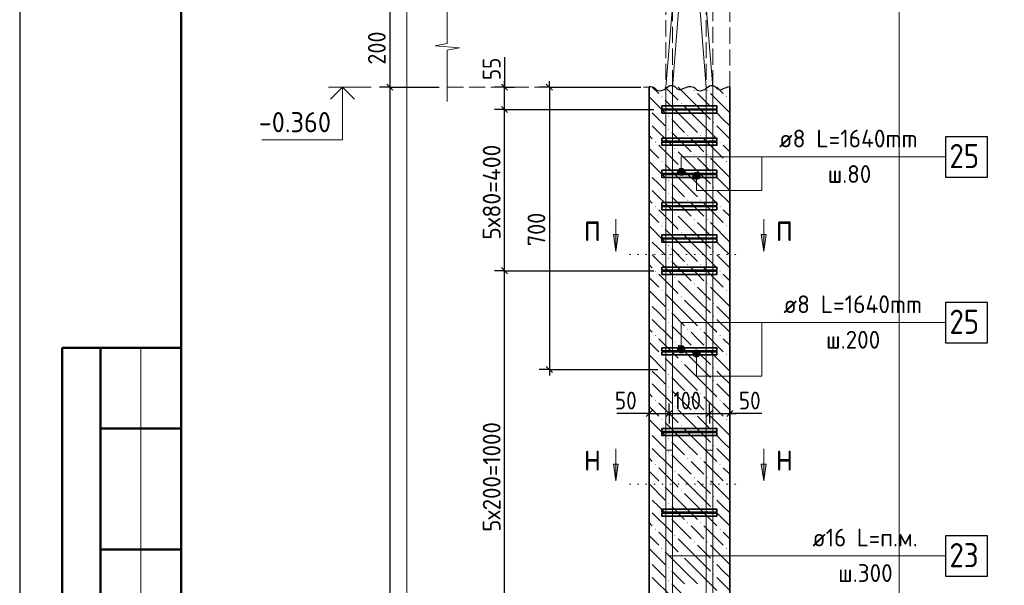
# Model space of a CAD drawing. Header units: millimetres. Extents: x 0 to 42000, y 0 to 29700.
# Tile 3 of 12: x 0 to 12202, y 12554 to 19568. Entities that reach past the tile are written whole.
import ezdxf

# ---------------------------------------------------------------- set-up
doc = ezdxf.new("R2010")
doc.units = ezdxf.units.MM
doc.linetypes.add('______2', pattern=[270, 200, -70])
doc.linetypes.add('______9', pattern=[100, 0, -100])
for name, color, linetype, lineweight in [('S1 Продольная арматура', 7, 'Continuous', 35), ('Standard', 7, 'Continuous', 25), ('Выпуски ДОП Г-обр.', 52, 'Continuous', 25), ('ЖБ Перекрытие верхний уровень', 7, '______2', 25), ('ЖБ Пилон', 7, 'Continuous', 35), ('Позиционная метка линия выноска', 7, 'Continuous', 13), ('Примечания', 7, 'Continuous', 13), ('Узлы символ', 7, 'Continuous', 25)]:
    doc.layers.add(name, color=color, linetype=linetype, lineweight=lineweight)
doc.layers.add('Размерная выноска', color=7, linetype='Continuous')
doc.layers.add('Хомут', color=7, linetype='Continuous', lineweight=25, true_color=0x6e3c1e)
doc.styles.add('ISOCPEUR', font='txt')

msp = doc.modelspace()

# ---------------------------------------------------------------- hatches: boundary and pattern name
at = {"layer": 'ЖБ Пилон', "linetype": 'Continuous', "lineweight": 18, "transparency": 33554687}
for points in [[(8353, 18691), (8360, 18697), (8366, 18691), (8360, 18684)], [(8513, 18691), (8520, 18697), (8526, 18691), (8520, 18684)], [(7953, 18611), (7960, 18617), (7966, 18611), (7960, 18604)], [(8753, 18611), (8760, 18617), (8766, 18611), (8760, 18604)], [(7799, 18457), (7800, 18457), (7806, 18451), (7800, 18444), (7799, 18444)], [(8193, 18531), (8200, 18537), (8206, 18531), (8200, 18524)], [(8593, 18451), (8600, 18457), (8606, 18451), (8600, 18444)], [(8033, 18371), (8040, 18377), (8046, 18371), (8040, 18364)], [(7799, 18297), (7800, 18297), (7806, 18291), (7800, 18284), (7799, 18284)], [(8033, 18211), (8040, 18217), (8046, 18211), (8040, 18204)], [(8593, 18291), (8600, 18297), (8606, 18291), (8600, 18284)], [(8273, 18131), (8280, 18137), (8286, 18131), (8280, 18124)], [(8433, 18131), (8440, 18137), (8446, 18131), (8440, 18124)], [(7873, 18051), (7880, 18057), (7886, 18051), (7880, 18044)], [(8113, 17971), (8120, 17977), (8126, 17971), (8120, 17964)], [(8673, 18051), (8680, 18057), (8686, 18051), (8680, 18044)], [(7953, 17811), (7960, 17817), (7966, 17811), (7960, 17804)], [(8353, 17891), (8360, 17897), (8366, 17891), (8360, 17884)], [(8513, 17891), (8520, 17897), (8526, 17891), (8520, 17884)], [(8753, 17811), (8760, 17817), (8766, 17811), (8760, 17804)], [(8193, 17731), (8200, 17737), (8206, 17731), (8200, 17724)], [(7799, 17657), (7800, 17657), (7806, 17651), (7800, 17644), (7799, 17644)], [(8033, 17571), (8040, 17577), (8046, 17571), (8040, 17564)], [(8593, 17651), (8600, 17657), (8606, 17651), (8600, 17644)], [(7799, 17497), (7800, 17497), (7806, 17491), (7800, 17484), (7799, 17484)], [(8593, 17491), (8600, 17497), (8606, 17491), (8600, 17484)], [(8033, 17411), (8040, 17417), (8046, 17411), (8040, 17404)], [(8273, 17331), (8280, 17337), (8286, 17331), (8280, 17324)], [(8433, 17331), (8440, 17337), (8446, 17331), (8440, 17324)], [(7873, 17251), (7880, 17257), (7886, 17251), (7880, 17244)], [(8673, 17251), (8680, 17257), (8686, 17251), (8680, 17244)], [(8113, 17171), (8120, 17177), (8126, 17171), (8120, 17164)], [(8353, 17091), (8360, 17097), (8366, 17091), (8360, 17084)], [(8513, 17091), (8520, 17097), (8526, 17091), (8520, 17084)], [(7953, 17011), (7960, 17017), (7966, 17011), (7960, 17004)], [(8753, 17011), (8760, 17017), (8766, 17011), (8760, 17004)], [(7799, 16857), (7800, 16857), (7806, 16851), (7800, 16844), (7799, 16844)], [(8193, 16931), (8200, 16937), (8206, 16931), (8200, 16924)], [(8593, 16851), (8600, 16857), (8606, 16851), (8600, 16844)], [(8033, 16771), (8040, 16777), (8046, 16771), (8040, 16764)], [(7799, 16697), (7800, 16697), (7806, 16691), (7800, 16684), (7799, 16684)], [(8033, 16611), (8040, 16617), (8046, 16611), (8040, 16604)], [(8593, 16691), (8600, 16697), (8606, 16691), (8600, 16684)], [(8273, 16531), (8280, 16537), (8286, 16531), (8280, 16524)], [(8433, 16531), (8440, 16537), (8446, 16531), (8440, 16524)], [(7873, 16451), (7880, 16457), (7886, 16451), (7880, 16444)], [(8113, 16371), (8120, 16377), (8126, 16371), (8120, 16364)], [(8673, 16451), (8680, 16457), (8686, 16451), (8680, 16444)], [(8353, 16291), (8360, 16297), (8366, 16291), (8360, 16284)], [(8513, 16291), (8520, 16297), (8526, 16291), (8520, 16284)], [(7953, 16211), (7960, 16217), (7966, 16211), (7960, 16204)], [(8193, 16131), (8200, 16137), (8206, 16131), (8200, 16124)], [(8753, 16211), (8760, 16217), (8766, 16211), (8760, 16204)], [(7799, 16057), (7800, 16057), (7806, 16051), (7800, 16044), (7799, 16044)], [(8593, 16051), (8600, 16057), (8606, 16051), (8600, 16044)], [(7799, 15897), (7800, 15897), (7806, 15891), (7800, 15884), (7799, 15884)], [(8033, 15971), (8040, 15977), (8046, 15971), (8040, 15964)], [(8593, 15891), (8600, 15897), (8606, 15891), (8600, 15884)], [(8033, 15811), (8040, 15817), (8046, 15811), (8040, 15804)], [(7873, 15651), (7880, 15657), (7886, 15651), (7880, 15644)], [(8273, 15731), (8280, 15737), (8286, 15731), (8280, 15724)], [(8433, 15731), (8440, 15737), (8446, 15731), (8440, 15724)], [(8673, 15651), (8680, 15657), (8686, 15651), (8680, 15644)], [(8113, 15571), (8120, 15577), (8126, 15571), (8120, 15564)], [(8353, 15491), (8360, 15497), (8366, 15491), (8360, 15484)], [(8513, 15491), (8520, 15497), (8526, 15491), (8520, 15484)], [(7953, 15411), (7960, 15417), (7966, 15411), (7960, 15404)], [(8753, 15411), (8760, 15417), (8766, 15411), (8760, 15404)], [(7799, 15257), (7800, 15257), (7806, 15251), (7800, 15244), (7799, 15244)], [(8193, 15331), (8200, 15337), (8206, 15331), (8200, 15324)], [(8593, 15251), (8600, 15257), (8606, 15251), (8600, 15244)], [(8033, 15171), (8040, 15177), (8046, 15171), (8040, 15164)], [(7799, 15097), (7800, 15097), (7806, 15091), (7800, 15084), (7799, 15084)], [(8033, 15011), (8040, 15017), (8046, 15011), (8040, 15004)], [(8593, 15091), (8600, 15097), (8606, 15091), (8600, 15084)], [(8273, 14931), (8280, 14937), (8286, 14931), (8280, 14924)], [(8433, 14931), (8440, 14937), (8446, 14931), (8440, 14924)], [(7873, 14851), (7880, 14857), (7886, 14851), (7880, 14844)], [(8113, 14771), (8120, 14777), (8126, 14771), (8120, 14764)], [(8673, 14851), (8680, 14857), (8686, 14851), (8680, 14844)], [(8353, 14691), (8360, 14697), (8366, 14691), (8360, 14684)], [(8513, 14691), (8520, 14697), (8526, 14691), (8520, 14684)], [(7953, 14611), (7960, 14617), (7966, 14611), (7960, 14604)], [(8193, 14531), (8200, 14537), (8206, 14531), (8200, 14524)], [(8753, 14611), (8760, 14617), (8766, 14611), (8760, 14604)], [(7799, 14457), (7800, 14457), (7806, 14451), (7800, 14444), (7799, 14444)], [(8593, 14451), (8600, 14457), (8606, 14451), (8600, 14444)], [(7799, 14297), (7800, 14297), (7806, 14291), (7800, 14284), (7799, 14284)], [(8033, 14371), (8040, 14377), (8046, 14371), (8040, 14364)], [(8593, 14291), (8600, 14297), (8606, 14291), (8600, 14284)], [(8033, 14211), (8040, 14217), (8046, 14211), (8040, 14204)], [(7873, 14051), (7880, 14057), (7886, 14051), (7880, 14044)], [(8273, 14131), (8280, 14137), (8286, 14131), (8280, 14124)], [(8433, 14131), (8440, 14137), (8446, 14131), (8440, 14124)], [(8673, 14051), (8680, 14057), (8686, 14051), (8680, 14044)], [(8113, 13971), (8120, 13977), (8126, 13971), (8120, 13964)], [(7953, 13811), (7960, 13817), (7966, 13811), (7960, 13804)], [(8353, 13891), (8360, 13897), (8366, 13891), (8360, 13884)], [(8513, 13891), (8520, 13897), (8526, 13891), (8520, 13884)], [(8753, 13811), (8760, 13817), (8766, 13811), (8760, 13804)], [(8193, 13731), (8200, 13737), (8206, 13731), (8200, 13724)], [(7799, 13657), (7800, 13657), (7806, 13651), (7800, 13644), (7799, 13644)], [(8033, 13571), (8040, 13577), (8046, 13571), (8040, 13564)], [(8593, 13651), (8600, 13657), (8606, 13651), (8600, 13644)], [(7799, 13497), (7800, 13497), (7806, 13491), (7800, 13484), (7799, 13484)], [(8593, 13491), (8600, 13497), (8606, 13491), (8600, 13484)], [(8033, 13411), (8040, 13417), (8046, 13411), (8040, 13404)], [(8273, 13331), (8280, 13337), (8286, 13331), (8280, 13324)], [(8433, 13331), (8440, 13337), (8446, 13331), (8440, 13324)], [(7873, 13251), (7880, 13257), (7886, 13251), (7880, 13244)], [(8673, 13251), (8680, 13257), (8686, 13251), (8680, 13244)], [(8113, 13171), (8120, 13177), (8126, 13171), (8120, 13164)], [(8353, 13091), (8360, 13097), (8366, 13091), (8360, 13084)], [(8513, 13091), (8520, 13097), (8526, 13091), (8520, 13084)], [(7953, 13011), (7960, 13017), (7966, 13011), (7960, 13004)], [(8193, 12931), (8200, 12937), (8206, 12931), (8200, 12924)], [(8753, 13011), (8760, 13017), (8766, 13011), (8760, 13004)], [(7799, 12857), (7800, 12857), (7806, 12851), (7800, 12844), (7799, 12844)], [(8593, 12851), (8600, 12857), (8606, 12851), (8600, 12844)], [(7799, 12697), (7800, 12697), (7806, 12691), (7800, 12684), (7799, 12684)], [(8033, 12771), (8040, 12777), (8046, 12771), (8040, 12764)], [(8593, 12691), (8600, 12697), (8606, 12691), (8600, 12684)], [(8033, 12611), (8040, 12617), (8046, 12611), (8040, 12604)]]:
    msp.add_hatch(color=7, dxfattribs=at).paths.add_polyline_path(points, flags=16)
at = {"layer": 'Позиционная метка линия выноска', "linetype": 'Continuous', "lineweight": 13, "transparency": 33554687}
for points in [[(8238, 17703), (8161, 17703), (8154, 17680)], [(8238, 17703), (8154, 17680), (8244, 17680)], [(8222, 17719), (8177, 17719), (8161, 17703)], [(8222, 17719), (8161, 17703), (8238, 17703)], [(8177, 17719), (8222, 17719), (8199, 17725)], [(8244, 17680), (8154, 17680), (8161, 17658)], [(8244, 17680), (8161, 17658), (8238, 17658)], [(8238, 17658), (8161, 17658), (8177, 17641)], [(8238, 17658), (8177, 17641), (8222, 17641)], [(8222, 17641), (8177, 17641), (8199, 17635)], [(8343, 17630), (8433, 17630), (8427, 17653)], [(8343, 17630), (8427, 17653), (8349, 17653)], [(8349, 17608), (8433, 17630), (8343, 17630)], [(8349, 17653), (8427, 17653), (8410, 17669)], [(8349, 17653), (8410, 17669), (8365, 17669)], [(8349, 17608), (8427, 17608), (8433, 17630)], [(8365, 17591), (8427, 17608), (8349, 17608)], [(8365, 17669), (8410, 17669), (8388, 17675)], [(8365, 17591), (8410, 17591), (8427, 17608)], [(8410, 17591), (8365, 17591), (8388, 17585)], [(8238, 15503), (8161, 15503), (8154, 15480)], [(8238, 15503), (8154, 15480), (8244, 15480)], [(8222, 15519), (8177, 15519), (8161, 15503)], [(8222, 15519), (8161, 15503), (8238, 15503)], [(8177, 15519), (8222, 15519), (8199, 15525)], [(8244, 15480), (8154, 15480), (8161, 15458)], [(8244, 15480), (8161, 15458), (8238, 15458)], [(8238, 15458), (8161, 15458), (8177, 15441)], [(8238, 15458), (8177, 15441), (8222, 15441)], [(8222, 15441), (8177, 15441), (8199, 15435)], [(8343, 15430), (8433, 15430), (8427, 15453)], [(8343, 15430), (8427, 15453), (8349, 15453)], [(8349, 15408), (8433, 15430), (8343, 15430)], [(8349, 15453), (8427, 15453), (8410, 15469)], [(8349, 15453), (8410, 15469), (8365, 15469)], [(8349, 15408), (8427, 15408), (8433, 15430)], [(8365, 15391), (8427, 15408), (8349, 15408)], [(8365, 15469), (8410, 15469), (8388, 15475)], [(8365, 15391), (8410, 15391), (8427, 15408)], [(8410, 15391), (8365, 15391), (8388, 15385)]]:
    msp.add_hatch(color=7, dxfattribs=at).paths.add_polyline_path(points)
at = {"layer": 'Узлы символ', "linetype": 'Continuous', "lineweight": 13, "transparency": 33554687}
for points in [[(7417, 16903), (7387, 16693), (7357, 16903)], [(9251, 16903), (9221, 16693), (9191, 16903)], [(7417, 14058), (7387, 13848), (7357, 14058)], [(9251, 14058), (9221, 13848), (9191, 14058)]]:
    msp.add_hatch(color=7, dxfattribs=at).paths.add_polyline_path(points, flags=16)

# ---------------------------------------------------------------- linework, layer by layer
at = {"layer": 'S1 Продольная арматура', "color": 7, "linetype": 'Continuous', "lineweight": 18, "transparency": 33554687}
for points in [[(8009, 5030), (8009, 18732), (8089, 19731), (8089, 26380), (8169, 26380), (8169, 19728), (8089, 18729), (8089, 5030), (8009, 5030)], [(8009, 5030), (8009, 18732), (8089, 19731), (8089, 26380), (8169, 26380), (8169, 19728), (8089, 18729), (8089, 5030), (8009, 5030)], [(8009, 5030), (8009, 18732), (8089, 19731), (8089, 26380), (8169, 26380), (8169, 19728), (8089, 18729), (8089, 5030), (8009, 5030)], [(8009, 5030), (8009, 18732), (8089, 19731), (8089, 26380), (8169, 26380), (8169, 19728), (8089, 18729), (8089, 5030), (8009, 5030)], [(8009, 5030), (8009, 18732), (8089, 19731), (8089, 26380), (8169, 26380), (8169, 19728), (8089, 18729), (8089, 5030), (8009, 5030)], [(8009, 5030), (8009, 18732), (8089, 19731), (8089, 26380), (8169, 26380), (8169, 19728), (8089, 18729), (8089, 5030), (8009, 5030)], [(8509, 5030), (8509, 18729), (8429, 19728), (8429, 26380), (8509, 26380), (8509, 19731), (8589, 18732), (8589, 5030), (8509, 5030)], [(8509, 5030), (8509, 18729), (8429, 19728), (8429, 26380), (8509, 26380), (8509, 19731), (8589, 18732), (8589, 5030), (8509, 5030)], [(8509, 5030), (8509, 18729), (8429, 19728), (8429, 26380), (8509, 26380), (8509, 19731), (8589, 18732), (8589, 5030), (8509, 5030)], [(8509, 5030), (8509, 18729), (8429, 19728), (8429, 26380), (8509, 26380), (8509, 19731), (8589, 18732), (8589, 5030), (8509, 5030)], [(8509, 5030), (8509, 18729), (8429, 19728), (8429, 26380), (8509, 26380), (8509, 19731), (8589, 18732), (8589, 5030), (8509, 5030)], [(8509, 5030), (8509, 18729), (8429, 19728), (8429, 26380), (8509, 26380), (8509, 19731), (8589, 18732), (8589, 5030), (8509, 5030)]]:
    msp.add_lwpolyline(points, dxfattribs=at)
at = {"layer": 'S1 Продольная арматура', "color": 7, "linetype": 'Continuous', "lineweight": 25, "transparency": 33554687}
msp.add_lwpolyline([(11472, 12668), (11992, 12668), (11992, 13168), (11472, 13168), (11472, 12668)], dxfattribs=at)
at = {"layer": 'Standard', "color": 7, "linetype": 'Continuous', "lineweight": 25, "transparency": 33554687}
for p, q in [((2000, 29200), (2000, 1058)), ((4549, 18768), (4624, 18693)), ((6046, 18693), (5971, 18768)), ((6526, 18768), (6601, 18693)), ((6046, 18418), (5971, 18493)), ((6046, 16418), (5971, 16493)), ((6526, 15268), (6601, 15193)), ((7762, 14648), (7837, 14723)), ((8012, 14648), (8087, 14723)), ((8512, 14648), (8587, 14723)), ((8762, 14648), (8837, 14723))]:
    msp.add_line(p, q, dxfattribs=at)
at = {"layer": 'Standard', "color": 7, "linetype": 'Continuous', "lineweight": -3, "transparency": 33554687}
for p, q in [((4586, 19730), (4586, 18730)), ((6009, 18730), (6009, 18805)), ((6564, 18730), (6564, 18805)), ((4586, 18730), (4461, 18730)), ((4586, 18730), (4711, 18730)), ((4586, 18730), (5199, 18730)), ((4586, 18730), (4586, 5030)), ((6009, 18730), (5884, 18730)), ((6009, 18730), (6134, 18730)), ((6009, 18730), (6034, 18730)), ((6009, 18455), (6009, 18730)), ((6564, 18730), (6439, 18730)), ((6564, 18730), (6689, 18730)), ((6564, 18730), (7699, 18730)), ((6009, 18455), (5884, 18455)), ((6009, 18455), (6134, 18455)), ((6009, 18455), (7859, 18455)), ((6009, 16455), (6009, 18455)), ((6009, 16455), (5884, 16455)), ((6009, 16455), (6134, 16455)), ((6009, 16455), (7859, 16455)), ((6009, 11455), (6009, 16455)), ((6564, 15230), (6439, 15230)), ((6564, 15230), (6689, 15230)), ((6564, 15230), (7909, 15230)), ((6564, 15230), (6564, 15155)), ((7799, 14685), (7799, 14810)), ((8049, 14685), (8049, 14810)), ((8549, 14685), (8549, 14810)), ((8799, 14685), (8799, 14810)), ((7799, 14685), (7724, 14685)), ((7799, 14685), (7799, 14560)), ((7799, 14685), (7799, 14685)), ((7799, 14685), (8049, 14685)), ((8049, 14685), (8049, 14560)), ((8049, 14685), (8049, 14685)), ((8049, 14685), (8549, 14685)), ((8549, 14685), (8549, 14560)), ((8549, 14685), (8549, 14685)), ((8549, 14685), (8799, 14685)), ((8799, 14685), (8799, 14560)), ((8799, 14685), (8799, 14685)), ((8799, 14685), (8874, 14685))]:
    msp.add_line(p, q, dxfattribs=at)
at = {"layer": 'Standard', "color": 7, "linetype": 'Continuous', "lineweight": 13, "transparency": 33554687}
for p, q in [((4356, 18730), (3826, 18730)), ((1500, 15500), (1500, 9000))]:
    msp.add_line(p, q, dxfattribs=at)
at = {"layer": 'Standard', "color": 7, "linetype": 'Continuous', "lineweight": 50, "transparency": 33554687}
for p, q in [((6, 15500), (0, 15500)), ((2000, 15500), (527, 15500)), ((527, 15500), (527, 9000)), ((527, 15500), (527, 9000)), ((1000, 15500), (1000, 9000)), ((2000, 14500), (1000, 14500)), ((2000, 13000), (1000, 13000))]:
    msp.add_line(p, q, dxfattribs=at)
at = {"layer": 'Standard', "color": 7, "linetype": 'Continuous', "lineweight": 25, "transparency": 33554687}
msp.add_lwpolyline([(0, 0), (42000, 0), (42000, 29700), (0, 29700), (0, 0)], close=True, dxfattribs=at)
at = {"layer": 'Standard', "color": 7, "linetype": 'Continuous', "lineweight": 50, "transparency": 33554687}
msp.add_lwpolyline([(2000, 29200), (41500, 29200), (41500, 500), (2000, 500), (2000, 29200)], close=True, dxfattribs=at)
at = {"layer": 'Standard', "color": 7, "linetype": 'Continuous', "lineweight": 13, "transparency": 33554687}
for points in [[(23000, 29200), (2000, 29200), (2000, 500), (23000, 500), (23000, 29200)], [(4000, 18730), (4000, 18080), (3000, 18080)]]:
    msp.add_lwpolyline(points, dxfattribs=at)
at = {"layer": 'Standard', "color": 254, "linetype": 'Continuous', "lineweight": 13, "true_color": 0xc4c4ff, "transparency": 33554687}
msp.add_lwpolyline([(4799, 2530), (10899, 2530), (10899, 27230), (4799, 27230), (4799, 2530)], dxfattribs=at)
at = {"layer": 'Standard', "color": 7, "linetype": 'Continuous', "lineweight": 35, "transparency": 33554687}
msp.add_lwpolyline([(4148, 18582), (4000, 18730), (3852, 18582)], dxfattribs=at)
at = {"layer": 'Standard', "color": 7, "linetype": 'Continuous', "lineweight": -3, "transparency": 33554687}
msp.add_lwpolyline([(6564, 18730), (6564, 16680), (6564, 16680), (6564, 15230)], dxfattribs=at)
at = {"layer": 'Выпуски ДОП Г-обр.', "color": 7, "linetype": '______2', "lineweight": 13, "transparency": 33554687}
for points in [[(8089, 26770), (8089, 14230), (8009, 14230), (8009, 26770), (8089, 26770)], [(8089, 26770), (8089, 14230), (8009, 14230), (8009, 26770), (8089, 26770)], [(8089, 26770), (8089, 14230), (8009, 14230), (8009, 26770), (8089, 26770)], [(8089, 26770), (8089, 14230), (8009, 14230), (8009, 26770), (8089, 26770)], [(8089, 26770), (8089, 14230), (8009, 14230), (8009, 26770), (8089, 26770)], [(8089, 26770), (8089, 14230), (8009, 14230), (8009, 26770), (8089, 26770)], [(8589, 26770), (8589, 14230), (8509, 14230), (8509, 26770), (8589, 26770)], [(8589, 26770), (8589, 14230), (8509, 14230), (8509, 26770), (8589, 26770)], [(8589, 26770), (8589, 14230), (8509, 14230), (8509, 26770), (8589, 26770)], [(8589, 26770), (8589, 14230), (8509, 14230), (8509, 26770), (8589, 26770)]]:
    msp.add_lwpolyline(points, dxfattribs=at)
at = {"layer": 'ЖБ Перекрытие верхний уровень', "color": 7, "linetype": '______2', "lineweight": 18, "transparency": 33554687}
for p, q in [((8799, 18730), (8799, 19730)), ((5299, 18730), (7799, 18730))]:
    msp.add_line(p, q, dxfattribs=at)
at = {"layer": 'ЖБ Пилон', "color": 7, "linetype": 'Continuous', "lineweight": 35, "transparency": 33554687}
for p, q in [((7799, 18730), (7799, 5030)), ((8799, 5030), (8799, 18730))]:
    msp.add_line(p, q, dxfattribs=at)
at = {"layer": 'ЖБ Пилон', "color": 9, "linetype": 'Continuous', "lineweight": 18, "true_color": 0xc7c7c7, "transparency": 33554687}
for p, q in [((7840, 18730), (7920, 18651)), ((8000, 18730), (8160, 18571)), ((8400, 18491), (8160, 18730)), ((8640, 18730), (8720, 18651)), ((7799, 18611), (8000, 18411)), ((8240, 18331), (8000, 18571)), ((8400, 18651), (8560, 18491)), ((8560, 18651), (8799, 18411)), ((8240, 18491), (8400, 18331)), ((8400, 18491), (8560, 18331)), ((7920, 18331), (7840, 18411)), ((8000, 18251), (7920, 18331)), ((8080, 18331), (8240, 18171)), ((8240, 18331), (8400, 18171)), ((8400, 18331), (8640, 18091)), ((8720, 18331), (8640, 18411)), ((8799, 18251), (8720, 18331)), ((7840, 18251), (8080, 18011)), ((8640, 18251), (8799, 18091)), ((7799, 18131), (7840, 18091)), ((8080, 18171), (8320, 17931)), ((8400, 18011), (8320, 18091)), ((8480, 18091), (8720, 17851)), ((7799, 17971), (7920, 17851)), ((7920, 18011), (8160, 17771)), ((8480, 17931), (8400, 18011)), ((8720, 18011), (8799, 17931)), ((8400, 17691), (8160, 17931)), ((8400, 17851), (8560, 17691)), ((8560, 17851), (8799, 17611)), ((7799, 17811), (8000, 17611)), ((8240, 17531), (8000, 17771)), ((7920, 17531), (7840, 17611)), ((8240, 17691), (8400, 17531)), ((8400, 17691), (8560, 17531)), ((8720, 17531), (8640, 17611)), ((7840, 17451), (8080, 17211)), ((8000, 17451), (7920, 17531)), ((8080, 17531), (8240, 17371)), ((8240, 17531), (8400, 17371)), ((8400, 17531), (8640, 17291)), ((8640, 17451), (8799, 17291)), ((8799, 17451), (8720, 17531)), ((7799, 17331), (7840, 17291)), ((8080, 17371), (8320, 17131)), ((7920, 17211), (8160, 16971)), ((8400, 17211), (8320, 17291)), ((8480, 17131), (8400, 17211)), ((8480, 17291), (8720, 17051)), ((8720, 17211), (8799, 17131)), ((7799, 17171), (7920, 17051)), ((8400, 16891), (8160, 17131)), ((7799, 17011), (8000, 16811)), ((8240, 16731), (8000, 16971)), ((8400, 17051), (8560, 16891)), ((8560, 17051), (8799, 16811)), ((8240, 16891), (8400, 16731)), ((8400, 16891), (8560, 16731)), ((7920, 16731), (7840, 16811)), ((8000, 16651), (7920, 16731)), ((8080, 16731), (8240, 16571)), ((8240, 16731), (8400, 16571)), ((8400, 16731), (8640, 16491)), ((8720, 16731), (8640, 16811)), ((8799, 16651), (8720, 16731)), ((7840, 16651), (8080, 16411)), ((8640, 16651), (8799, 16491)), ((7799, 16531), (7840, 16491)), ((8080, 16571), (8320, 16331)), ((8400, 16411), (8320, 16491)), ((8480, 16491), (8720, 16251)), ((7799, 16371), (7920, 16251)), ((7920, 16411), (8160, 16171)), ((8480, 16331), (8400, 16411)), ((8720, 16411), (8799, 16331)), ((8400, 16091), (8160, 16331)), ((8400, 16251), (8560, 16091)), ((8560, 16251), (8799, 16011)), ((7799, 16211), (8000, 16011)), ((8240, 15931), (8000, 16171)), ((7920, 15931), (7840, 16011)), ((8240, 16091), (8400, 15931)), ((8400, 16091), (8560, 15931)), ((8720, 15931), (8640, 16011)), ((8000, 15851), (7920, 15931)), ((8080, 15931), (8240, 15771)), ((8240, 15931), (8400, 15771)), ((8400, 15931), (8640, 15691)), ((8799, 15851), (8720, 15931)), ((7840, 15851), (8080, 15611)), ((8080, 15771), (8320, 15531)), ((8640, 15851), (8799, 15691)), ((7799, 15731), (7840, 15691)), ((8400, 15611), (8320, 15691)), ((8480, 15691), (8720, 15451)), ((7799, 15571), (7920, 15451)), ((7920, 15611), (8160, 15371)), ((8400, 15291), (8160, 15531)), ((8480, 15531), (8400, 15611)), ((8720, 15611), (8799, 15531)), ((7799, 15411), (8000, 15211)), ((8400, 15451), (8560, 15291)), ((8560, 15451), (8799, 15211)), ((8240, 15131), (8000, 15371)), ((8240, 15291), (8400, 15131)), ((8400, 15291), (8560, 15131)), ((7920, 15131), (7840, 15211)), ((8720, 15131), (8640, 15211)), ((7840, 15051), (8080, 14811)), ((8000, 15051), (7920, 15131)), ((8080, 15131), (8240, 14971)), ((8240, 15131), (8400, 14971)), ((8400, 15131), (8640, 14891)), ((8640, 15051), (8799, 14891)), ((8799, 15051), (8720, 15131)), ((7799, 14931), (7840, 14891)), ((8080, 14971), (8320, 14731)), ((8400, 14811), (8320, 14891)), ((8480, 14891), (8720, 14651)), ((7799, 14771), (7920, 14651)), ((7920, 14811), (8160, 14571)), ((8480, 14731), (8400, 14811)), ((8720, 14811), (8799, 14731)), ((8400, 14491), (8160, 14731)), ((8400, 14651), (8560, 14491)), ((8560, 14651), (8799, 14411)), ((7799, 14611), (8000, 14411)), ((8240, 14331), (8000, 14571)), ((7920, 14331), (7840, 14411)), ((8240, 14491), (8400, 14331)), ((8400, 14491), (8560, 14331)), ((8720, 14331), (8640, 14411)), ((8000, 14251), (7920, 14331)), ((8080, 14331), (8240, 14171)), ((8240, 14331), (8400, 14171)), ((8400, 14331), (8640, 14091)), ((8799, 14251), (8720, 14331)), ((7840, 14251), (8080, 14011)), ((8080, 14171), (8320, 13931)), ((8640, 14251), (8799, 14091)), ((7799, 14131), (7840, 14091)), ((8400, 14011), (8320, 14091)), ((8480, 14091), (8720, 13851)), ((7799, 13971), (7920, 13851)), ((7920, 14011), (8160, 13771)), ((8400, 13691), (8160, 13931)), ((8480, 13931), (8400, 14011)), ((8720, 14011), (8799, 13931)), ((7799, 13811), (8000, 13611)), ((8400, 13851), (8560, 13691)), ((8560, 13851), (8799, 13611)), ((8240, 13531), (8000, 13771)), ((8240, 13691), (8400, 13531)), ((8400, 13691), (8560, 13531)), ((7920, 13531), (7840, 13611)), ((8720, 13531), (8640, 13611)), ((7840, 13451), (8080, 13211)), ((8000, 13451), (7920, 13531)), ((8080, 13531), (8240, 13371)), ((8240, 13531), (8400, 13371)), ((8400, 13531), (8640, 13291)), ((8640, 13451), (8799, 13291)), ((8799, 13451), (8720, 13531)), ((7799, 13331), (7840, 13291)), ((8080, 13371), (8320, 13131)), ((7920, 13211), (8160, 12971)), ((8400, 13211), (8320, 13291)), ((8480, 13131), (8400, 13211)), ((8480, 13291), (8720, 13051)), ((8720, 13211), (8799, 13131)), ((7799, 13171), (7920, 13051)), ((8400, 12891), (8160, 13131)), ((7799, 13011), (8000, 12811)), ((8240, 12731), (8000, 12971)), ((8400, 13051), (8560, 12891)), ((8560, 13051), (8799, 12811)), ((8240, 12891), (8400, 12731)), ((8400, 12891), (8560, 12731)), ((7920, 12731), (7840, 12811)), ((8000, 12651), (7920, 12731)), ((8080, 12731), (8240, 12571)), ((8240, 12731), (8400, 12571)), ((8400, 12731), (8640, 12491)), ((8720, 12731), (8640, 12811)), ((8799, 12651), (8720, 12731)), ((7840, 12651), (8080, 12411)), ((8080, 12571), (8320, 12331)), ((8640, 12651), (8799, 12491))]:
    msp.add_line(p, q, dxfattribs=at)
at = {"layer": 'Позиционная метка линия выноска', "color": 7, "linetype": 'Continuous', "lineweight": 13, "transparency": 33554687}
for p, q in [((8199, 17725), (8199, 17725)), ((8154, 17680), (8154, 17680)), ((8199, 17635), (8199, 17635)), ((8244, 17680), (8244, 17680)), ((8343, 17630), (8343, 17630)), ((8388, 17675), (8388, 17675)), ((8388, 17585), (8388, 17585)), ((8433, 17630), (8433, 17630)), ((8199, 15525), (8199, 15525)), ((8154, 15480), (8154, 15480)), ((8199, 15435), (8199, 15435)), ((8244, 15480), (8244, 15480)), ((8343, 15430), (8343, 15430)), ((8388, 15475), (8388, 15475)), ((8388, 15385), (8388, 15385)), ((8433, 15430), (8433, 15430)), ((8049, 12918), (11472, 12918))]:
    msp.add_line(p, q, dxfattribs=at)
for points in [[(11472, 17867), (8199, 17867), (8199, 17680)], [(9199, 17867), (9199, 17448), (8388, 17448), (8388, 17630)], [(11472, 15812), (8199, 15812), (8199, 15480)], [(9199, 15812), (9199, 15148), (8388, 15148), (8388, 15430)]]:
    msp.add_lwpolyline(points, dxfattribs=at)
for centre in [(8199, 17680), (8388, 17630), (8199, 15480), (8388, 15430)]:
    msp.add_circle(centre, 45, dxfattribs=at)
at = {"layer": 'Примечания', "color": 7, "linetype": 'Continuous', "lineweight": 13, "transparency": 33554687}
for p, q in [((5299, 19905), (5299, 19271)), ((5299, 19271), (5149, 19244)), ((5149, 19244), (5449, 19217)), ((5449, 19217), (5299, 19190)), ((5299, 19190), (5299, 18555)), ((5299, 18555), (5299, 18555))]:
    msp.add_line(p, q, dxfattribs=at)
at = {"layer": 'Примечания', "color": 7, "linetype": 'Continuous', "lineweight": 25, "transparency": 33554687}
msp.add_line((8799, 18739), (8799, 18739), dxfattribs=at)
for points in [[(7799, 18739), (7818, 18739), (7838, 18736), (7856, 18730), (7870, 18719), (7883, 18706), (7897, 18695), (7916, 18688), (7935, 18684), (7955, 18689), (7973, 18696), (7990, 18704), (8005, 18715), (8019, 18726), (8033, 18737), (8050, 18746), (8069, 18751), (8089, 18751), (8109, 18745), (8123, 18735), (8136, 18722), (8150, 18711), (8167, 18702), (8187, 18700), (8207, 18705), (8224, 18713), (8241, 18721), (8259, 18729), (8276, 18737), (8295, 18741), (8299, 18742)], [(8299, 18739), (8318, 18739), (8338, 18736), (8356, 18730), (8370, 18719), (8383, 18706), (8397, 18695), (8416, 18688), (8435, 18684), (8455, 18689), (8473, 18696), (8490, 18704), (8505, 18715), (8519, 18726), (8533, 18737), (8550, 18746), (8569, 18751), (8589, 18751), (8609, 18745), (8623, 18735), (8636, 18722), (8650, 18711), (8667, 18702), (8687, 18700), (8707, 18705), (8724, 18713), (8741, 18721), (8759, 18729), (8776, 18737), (8795, 18741), (8799, 18742)]]:
    msp.add_lwpolyline(points, dxfattribs=at)
at = {"layer": 'Размерная выноска', "color": 7, "linetype": 'Continuous', "lineweight": -3, "transparency": 33554687}
for p, q in [((6009, 19105), (6009, 18730)), ((7799, 14685), (7399, 14685)), ((9199, 14685), (8799, 14685))]:
    msp.add_line(p, q, dxfattribs=at)
at = {"layer": 'Узлы символ', "color": 7, "linetype": 'Continuous', "lineweight": 13, "transparency": 33554687}
for p, q in [((7387, 16693), (7387, 17093)), ((9221, 16693), (9221, 17093)), ((7387, 16693), (7357, 16903)), ((7357, 16903), (7417, 16903)), ((7387, 16903), (7387, 16918)), ((7417, 16903), (7387, 16693)), ((9221, 16693), (9191, 16903)), ((9191, 16903), (9251, 16903)), ((9221, 16903), (9221, 16918)), ((9251, 16903), (9221, 16693)), ((7387, 16693), (7387, 16693)), ((7387, 16693), (7387, 16693)), ((7387, 16693), (7387, 16693)), ((9221, 16693), (9221, 16693)), ((9221, 16693), (9221, 16693)), ((9221, 16693), (9221, 16693)), ((7387, 13848), (7387, 14248)), ((9221, 13848), (9221, 14248)), ((7387, 13848), (7357, 14058)), ((7357, 14058), (7417, 14058)), ((7387, 14058), (7387, 14073)), ((7417, 14058), (7387, 13848)), ((9221, 13848), (9191, 14058)), ((9191, 14058), (9251, 14058)), ((9221, 14058), (9221, 14073)), ((9251, 14058), (9221, 13848)), ((7387, 13848), (7387, 13848)), ((7387, 13848), (7387, 13848)), ((7387, 13848), (7387, 13848)), ((9221, 13848), (9221, 13848)), ((9221, 13848), (9221, 13848)), ((9221, 13848), (9221, 13848))]:
    msp.add_line(p, q, dxfattribs=at)
at = {"layer": 'Узлы символ', "color": 7, "linetype": '______9', "lineweight": 13, "transparency": 33554687}
for p, q in [((7565, 16655), (9015, 16655)), ((7565, 13810), (9015, 13810))]:
    msp.add_line(p, q, dxfattribs=at)
at = {"layer": 'Хомут', "color": 7, "linetype": 'Continuous', "lineweight": 35, "transparency": 33554687}
for points in [[(7959, 18500), (8639, 18500), (8639, 18460), (7959, 18460), (7959, 18500)], [(7959, 18500), (8639, 18500), (8639, 18460), (7959, 18460), (7959, 18500)], [(7959, 18450), (8639, 18450), (8639, 18410), (7959, 18410), (7959, 18450)], [(7959, 18450), (8639, 18450), (8639, 18410), (7959, 18410), (7959, 18450)], [(7959, 18100), (8639, 18100), (8639, 18060), (7959, 18060), (7959, 18100)], [(7959, 18100), (8639, 18100), (8639, 18060), (7959, 18060), (7959, 18100)], [(7959, 18050), (8639, 18050), (8639, 18010), (7959, 18010), (7959, 18050)], [(7959, 18050), (8639, 18050), (8639, 18010), (7959, 18010), (7959, 18050)], [(7959, 17700), (8639, 17700), (8639, 17660), (7959, 17660), (7959, 17700)], [(7959, 17700), (8639, 17700), (8639, 17660), (7959, 17660), (7959, 17700)], [(7959, 17650), (8639, 17650), (8639, 17610), (7959, 17610), (7959, 17650)], [(7959, 17650), (8639, 17650), (8639, 17610), (7959, 17610), (7959, 17650)], [(7959, 17300), (8639, 17300), (8639, 17260), (7959, 17260), (7959, 17300)], [(7959, 17300), (8639, 17300), (8639, 17260), (7959, 17260), (7959, 17300)], [(7959, 17250), (8639, 17250), (8639, 17210), (7959, 17210), (7959, 17250)], [(7959, 17250), (8639, 17250), (8639, 17210), (7959, 17210), (7959, 17250)], [(7959, 16900), (8639, 16900), (8639, 16860), (7959, 16860), (7959, 16900)], [(7959, 16900), (8639, 16900), (8639, 16860), (7959, 16860), (7959, 16900)], [(7959, 16850), (8639, 16850), (8639, 16810), (7959, 16810), (7959, 16850)], [(7959, 16850), (8639, 16850), (8639, 16810), (7959, 16810), (7959, 16850)], [(7959, 16500), (8639, 16500), (8639, 16460), (7959, 16460), (7959, 16500)], [(7959, 16500), (8639, 16500), (8639, 16460), (7959, 16460), (7959, 16500)], [(7959, 16450), (8639, 16450), (8639, 16410), (7959, 16410), (7959, 16450)], [(7959, 16450), (8639, 16450), (8639, 16410), (7959, 16410), (7959, 16450)], [(7959, 15500), (8639, 15500), (8639, 15460), (7959, 15460), (7959, 15500)], [(7959, 15500), (8639, 15500), (8639, 15460), (7959, 15460), (7959, 15500)], [(7959, 15450), (8639, 15450), (8639, 15410), (7959, 15410), (7959, 15450)], [(7959, 15450), (8639, 15450), (8639, 15410), (7959, 15410), (7959, 15450)], [(7959, 14500), (8639, 14500), (8639, 14460), (7959, 14460), (7959, 14500)], [(7959, 14500), (8639, 14500), (8639, 14460), (7959, 14460), (7959, 14500)], [(7959, 14450), (8639, 14450), (8639, 14410), (7959, 14410), (7959, 14450)], [(7959, 14450), (8639, 14450), (8639, 14410), (7959, 14410), (7959, 14450)], [(7959, 13500), (8639, 13500), (8639, 13460), (7959, 13460), (7959, 13500)], [(7959, 13500), (8639, 13500), (8639, 13460), (7959, 13460), (7959, 13500)], [(7959, 13450), (8639, 13450), (8639, 13410), (7959, 13410), (7959, 13450)], [(7959, 13450), (8639, 13450), (8639, 13410), (7959, 13410), (7959, 13450)]]:
    msp.add_lwpolyline(points, dxfattribs=at)
at = {"layer": 'Хомут', "color": 7, "linetype": 'Continuous', "lineweight": 25, "transparency": 33554687}
for points in [[(11472, 17617), (11992, 17617), (11992, 18117), (11472, 18117), (11472, 17617)], [(11472, 15562), (11992, 15562), (11992, 16062), (11472, 16062), (11472, 15562)]]:
    msp.add_lwpolyline(points, dxfattribs=at)

# ---------------------------------------------------------------- texts
at = {"layer": 'S1 Продольная арматура', "color": 7, "linetype": 'Continuous', "lineweight": 13, "transparency": 33554687, "attachment_point": 7, "style": 'ISOCPEUR'}
for s, insert, char_height, width in [('\\W0.94;ø16 L=п.м. ', (9824, 13036), 220, 1599.14), ('\\W0.87;23', (11522, 12778), 300, 550.81), ('\\W0.95;ш.300 ', (10143, 12596), 220, 962.14)]:
    msp.add_mtext(s, dxfattribs=dict(at, insert=insert, char_height=char_height, width=width))
at = {"layer": 'Standard', "color": 7, "linetype": 'Continuous', "lineweight": 25, "transparency": 33554687, "char_height": 220, "attachment_point": 7, "rotation": 90, "style": 'ISOCPEUR'}
for s, insert, width in [('\\W0.91;200', (4536, 19010), 562), ('\\W0.87;55', (5959, 18818), 403.92), ('\\W0.97;5х80=400', (5959, 16839), 1359.25), ('\\W0.91;700', (6514, 16760), 561.99), ('\\W0.94;5х200=1000', (5959, 13218), 1598.72)]:
    msp.add_mtext(s, dxfattribs=dict(at, insert=insert, width=width))
at = {"layer": 'Standard', "color": 7, "linetype": 'Continuous', "lineweight": 25, "transparency": 33554687, "attachment_point": 7, "style": 'ISOCPEUR'}
for s, insert, char_height, width in [('\\W0.95;-0.360', (2962, 18172), 250, 1067.86), ('\\W0.87;50', (7376, 14735), 220, 403.92), ('\\W0.83;100', (8101, 14735), 220, 508.57), ('\\W0.87;50', (8912, 14735), 220, 403.92)]:
    msp.add_mtext(s, dxfattribs=dict(at, insert=insert, char_height=char_height, width=width))
at = {"layer": 'Узлы символ', "color": 7, "linetype": 'Continuous', "lineweight": 35, "transparency": 33554687, "char_height": 350, "attachment_point": 7, "style": 'ISOCPEUR'}
for s, insert, width in [('\\W0.78;п', (6992, 16822), 380.8), ('\\W0.78;п', (9371, 16822), 380.82), ('\\W0.78;н', (6992, 13977), 380.8), ('\\W0.78;н', (9371, 13977), 380.82)]:
    msp.add_mtext(s, dxfattribs=dict(at, insert=insert, width=width))
at = {"layer": 'Хомут', "color": 7, "linetype": 'Continuous', "lineweight": 13, "transparency": 33554687, "attachment_point": 7, "style": 'ISOCPEUR'}
for s, insert, char_height, width in [('\\W0.96;ø8 L=1640mm ', (9410, 17984), 220, 2018.39), ('\\W0.87;25', (11522, 17727), 300, 550.81), ('\\W0.94;ш.80 ', (10015, 17544), 220, 807.15), ('\\W0.96;ø8 L=1640mm ', (9465, 15929), 220, 2018.4), ('\\W0.87;25', (11522, 15672), 300, 550.81), ('\\W0.95;ш.200 ', (9993, 15489), 220, 962.12)]:
    msp.add_mtext(s, dxfattribs=dict(at, insert=insert, char_height=char_height, width=width))

doc.saveas('drawing.dxf')
